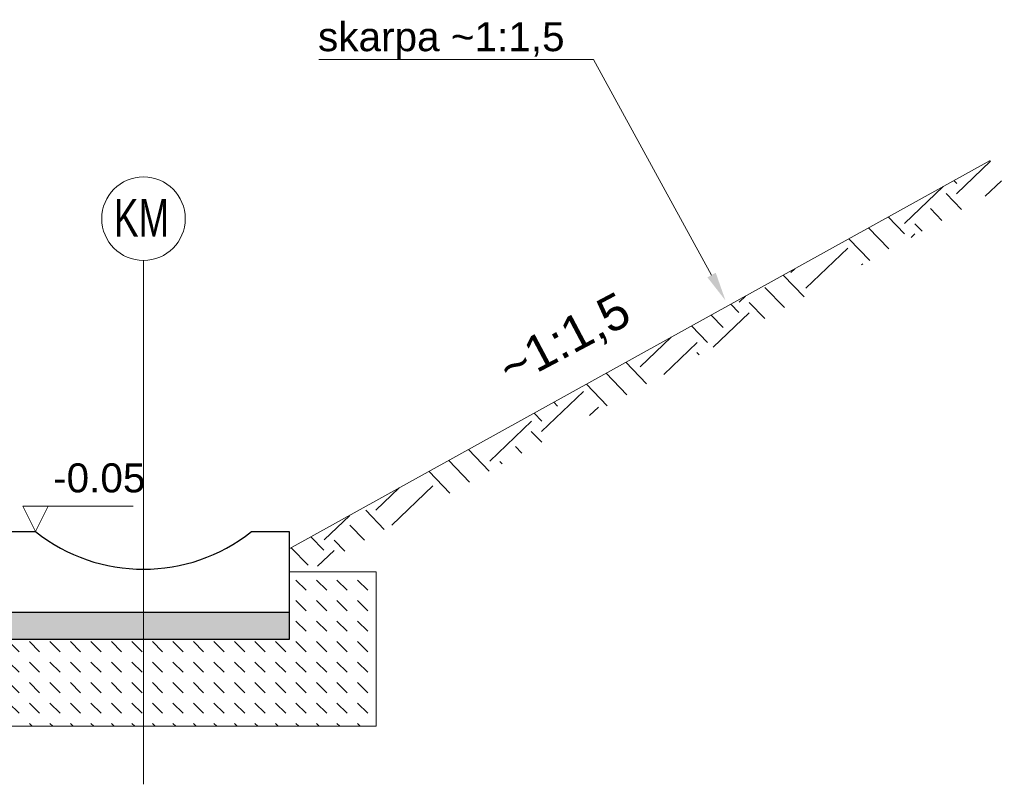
# Model space of a CAD drawing. Header units: feet. Extents: x 211.3 to 241.6, y -209.3 to -192.7.
# Tile 9 of 15: x 225.1 to 226.8, y -200.6 to -199.2. Entities that reach past the tile are written whole.
import ezdxf
from ezdxf import colors
from ezdxf.entities.mleader import LeaderData, LeaderLine
from ezdxf.math import Vec2, Vec3

# ---------------------------------------------------------------- set-up
doc = ezdxf.new("R2010")
doc.units = ezdxf.units.FT
doc.header["$MEASUREMENT"] = 0
doc.layers.add('beton obram', color=7, linetype='Continuous')
for name, color, linetype, lineweight in [('M_szczegóły_hatch', 251, 'Continuous', 9), ('Opis', 7, 'Continuous', 15), ('Opis (wydruk czarny)', 7, 'Continuous', 15), ('Podsypka cementowo-piaskowa', 251, 'Continuous', 15)]:
    doc.layers.add(name, color=color, linetype=linetype, lineweight=lineweight)
doc.styles.add('opis', font='arial.ttf', dxfattribs={"height": 0.05})
doc.styles.add('Opis_1_25', font='arial.ttf', dxfattribs={"height": 0.05})
doc.styles.add('Romans', font='romans.shx', dxfattribs={"width": 0.7})

msp = doc.modelspace()

# ---------------------------------------------------------------- hatches: boundary and pattern name
at = {"layer": 'M_szczegóły_hatch'}
h = msp.add_hatch(dxfattribs=at)
h.set_pattern_fill('EARTH', color=86, scale=0.4, angle=43.85423716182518)
h.set_pattern_definition([(43.85423716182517, (-220.2032270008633, -201.256086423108), (0.002827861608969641, 0.141393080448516), [0.0999999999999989, -0.0999999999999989]), (43.85423716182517, (-220.2292079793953, -201.2290449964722), (0.002827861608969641, 0.141393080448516), [0.0999999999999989, -0.0999999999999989]), (43.85423716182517, (-220.2551889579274, -201.2020035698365), (0.002827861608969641, 0.141393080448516), [0.0999999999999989, -0.0999999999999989]), (133.8542371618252, (-220.2548354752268, -201.1843294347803), (-0.141393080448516, 0.002827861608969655), [0.09999999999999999, -0.09999999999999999]), (133.8542371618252, (-220.2277940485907, -201.1583484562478), (-0.141393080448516, 0.002827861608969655), [0.09999999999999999, -0.09999999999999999]), (133.8542371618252, (-220.2007526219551, -201.1323674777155), (-0.141393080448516, 0.002827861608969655), [0.09999999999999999, -0.09999999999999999])])
h.paths.add_polyline_path([(226.8415294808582, -199.5196442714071), (226.8172918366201, -199.4759117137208), (225.6083949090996, -200.1459117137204), (225.6083949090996, -200.1856617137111), (225.6398183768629, -200.1856617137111)])
at = {"layer": 'Opis'}
h = msp.add_hatch(dxfattribs=at)
h.set_pattern_fill('DASH', color=256, scale=0.2, angle=135)
h.set_pattern_definition([(135, (0, 0), (-0.03535533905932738, 3.469446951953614e-18), [0.025, -0.025])])
h.paths.add_polyline_path([(225.1061949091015, -200.4459117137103), (225.1061949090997, -200.451911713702), (225.2061949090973, -200.4519117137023), (225.7583949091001, -200.4519117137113), (225.7583949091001, -200.1856617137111), (225.6083949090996, -200.1856617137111), (225.6083949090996, -200.3019117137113), (225.1061949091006, -200.3019117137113)])
at = {"layer": 'Podsypka cementowo-piaskowa', "lineweight": 5}
h = msp.add_hatch(dxfattribs=at)
h.set_pattern_fill('AR-SAND', color=256, scale=0.005, style=0)
h.set_pattern_definition([(37.50000000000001, (-118.2551479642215, -100.2733227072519), (-0.0003149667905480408, 0.009634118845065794), [0, -0.0076, 0, -0.0085, 0, -0.008125]), (7.499999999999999, (-118.2551479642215, -100.2733227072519), (0.008848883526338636, 0.0141107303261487), [0, -0.004099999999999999, 0, -0.006850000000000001, 0, -0.002625]), (327.5, (-118.2612979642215, -100.2733227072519), (0.01557070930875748, 2.829526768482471e-05), [0, -0.0025, 0, -0.009000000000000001, 0, -0.01175]), (317.5, (-118.2612979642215, -100.2733227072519), (0.01503063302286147, 0.004388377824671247), [0, -0.00125, 0, -0.0059, 0, -0.006750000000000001])])
h.paths.add_polyline_path([(225.6083949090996, -200.2554117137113), (225.6083949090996, -200.3019117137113), (225.1061949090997, -200.3019117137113), (225.1061949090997, -200.2554117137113)])

# ---------------------------------------------------------------- linework, layer by layer
at = {"layer": 'beton obram'}
msp.add_lwpolyline([(225.1712949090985, -200.1159117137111, 0.3499999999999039), (225.5432949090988, -200.1159117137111), (225.6083949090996, -200.1159117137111), (225.6083949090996, -200.1159117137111), (225.6083949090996, -200.2554117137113), (225.1061949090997, -200.2554117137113), (225.1061949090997, -200.2554117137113), (225.1061949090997, -200.1159117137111)], format="xyb", close=True, dxfattribs=at)
msp.add_lwpolyline([(225.6083949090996, -200.2554117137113), (225.6083949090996, -200.3019117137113), (225.1061949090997, -200.3019117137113), (225.1061949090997, -200.2554117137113)], dxfattribs=at)
at = {"layer": 'M_szczegóły_hatch', "color": 86}
msp.add_lwpolyline([(226.8172918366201, -199.4759117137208), (225.6083949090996, -200.1459117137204)], dxfattribs=at)
at = {"layer": 'Opis', "flags": 128}
msp.add_lwpolyline([(225.3396254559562, -200.072221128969), (225.1494496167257, -200.072221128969), (225.1712948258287, -200.1159115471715), (225.1931400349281, -200.072221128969)], dxfattribs=at)
at = {"layer": 'Opis'}
msp.add_lwpolyline([(225.6083949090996, -200.1856617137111), (225.7583949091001, -200.1856617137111), (225.7583949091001, -200.4519117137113), (225.2061949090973, -200.4519117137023), (225.2061949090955, -200.4519117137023), (225.1061949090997, -200.4519117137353), (225.1061949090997, -200.4459117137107), (225.1061949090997, -200.4459117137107), (225.1061949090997, -200.3019117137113)], dxfattribs=at)
at = {"layer": 'Opis (wydruk czarny)'}
msp.add_lwpolyline([(225.3572949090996, -200.5519117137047), (225.3572949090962, -199.6484066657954)], dxfattribs=at)
msp.add_circle((225.3572949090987, -199.5764066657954), 0.07200000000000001, dxfattribs=at)

# ---------------------------------------------------------------- texts
at = {"layer": 'Opis', "style": 'Opis_1_25'}
msp.add_text('-0.05', height=0.05, dxfattribs=at).set_placement((225.201426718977, -200.048403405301))
at = {"layer": 'Opis', "insert": (225.9617883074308, -199.8126611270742), "char_height": 0.0613, "width": 0.8779450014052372, "attachment_point": 1, "rotation": 27.919829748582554, "style": 'opis'}
msp.add_mtext('{\\fArial|b0|i0|c238|p34;~1:1,5}', dxfattribs=at)
at = {"layer": 'Opis (wydruk czarny)', "insert": (225.2835921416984, -199.5423793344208), "char_height": 0.06479999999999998, "width": 0.1407575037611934, "attachment_point": 1, "style": 'Romans'}
msp.add_mtext('\\pxqc;{\\fArial|b0|i0|c238|p34;KM}', dxfattribs=at)

# ---------------------------------------------------------------- leaders
at = {"layer": 'Opis'}
ml = msp.add_multileader_mtext('Standard', dxfattribs=at)
ml.set_content('{\\fArial|b0|i0|c238|p34;skarpa ~1:1,5}', color=256, style='Opis_1_25')
ml.set_leader_properties(color=256, linetype='ByLayer', lineweight=-1)
ml.build(insert=Vec2(0, 0))
ml.multileader.update_dxf_attribs({"has_dogleg": 0, "text_left_attachment_type": 5, "text_right_attachment_type": 5, "dogleg_length": 0.15, "arrow_head_size": 0.05})
ctx = ml.context
ctx.base_point, ctx.char_height, ctx.arrow_head_size, ctx.landing_gap_size, ctx.plane_origin = Vec3(225.6130753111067, -199.3015813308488), 0.05, 0.05, 0.05, Vec3(223.673225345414, -199.8080863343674)
ctx.left_attachment, ctx.right_attachment, ctx.text_align_type = 5, 5, 2
notes = []
notes.append((ctx, [(0, (1, 1, 0), (226.283334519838, -199.3015813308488), (-1, 0), 0.15, [(2, [(226.3607750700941, -199.7174522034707)], 0, [])])]))
ctx.mtext.insert, ctx.mtext.alignment, ctx.mtext.flow_direction = Vec3(226.083334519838, -199.2374953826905), 3, 5
for ctx, leaders in notes:
    for number, flags, end, landing, length, lines in leaders:
        leader = LeaderData()
        leader.index, (leader.has_last_leader_line, leader.has_dogleg_vector, leader.attachment_direction) = number, flags
        leader.last_leader_point, leader.dogleg_vector, leader.dogleg_length = Vec3(end), Vec3(landing), length
        for number, points, colour, breaks in lines:
            line = LeaderLine()
            line.index, line.vertices, line.color, line.breaks = number, Vec3.list(points), colors.encode_raw_color(colour), breaks
            leader.lines.append(line)
        ctx.leaders.append(leader)

doc.saveas('drawing.dxf')
